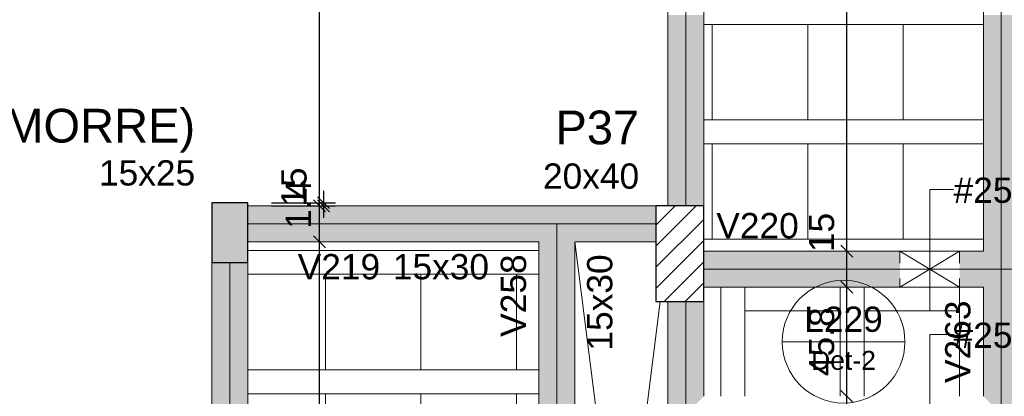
# Model space of a CAD drawing. Header units: millimetres. Extents: x 0 to 119, y 0 to 84.
# Tile 31 of 42: x 64.59 to 72.84, y 43.73 to 46.89. Entities that reach past the tile are written whole.
import ezdxf

# ---------------------------------------------------------------- set-up
doc = ezdxf.new("R2010")
doc.units = ezdxf.units.MM
doc.header["$MEASUREMENT"] = 0
doc.linetypes.add('DOT', pattern=[0.635, 0, -0.635])
doc.linetypes.add('NULL', pattern=[0])
doc.layers.get('0').update_dxf_attribs({"lineweight": 18})
for name, color, linetype, lineweight in [('FO-Aberturas', 7, 'Continuous', 5), ('FO-Cotas', 5, 'Continuous', 5), ('FO-Eixos', 5, 'Continuous', 5), ('FO-Hachura pilar que morre', 106, 'Continuous', 5), ('FO-Hachura pilar que passa', 19, 'Continuous', 5), ('FO-Hachura viga', 43, 'Continuous', 5), ('FO-Hachuras das lajes', 1, 'Continuous', 20), ('FO-Pilares', 4, 'Continuous', 30), ('FO-Textos das lajes', 3, 'Continuous', 20), ('FO-Textos das vigas', 7, 'Continuous', 5), ('FO-Textos dos pilares', 7, 'Continuous', 5), ('FO-Vigas', 1, 'Continuous', 20)]:
    doc.layers.add(name, color=color, linetype=linetype, lineweight=lineweight)
doc.styles.add('Arial', font='txt')
doc.dimstyles.new('UM_50.000000', dxfattribs={"dimtxt": 0.18, "dimasz": 0.1, "dimexe": 0.1, "dimexo": 0.2, "dimgap": 0, "dimtad": 1, "dimtih": 1, "dimtoh": 1, "dimdec": 1, "dimlfac": 50, "dimzin": 0, "dimdsep": 46, "dimtxsty": 'Standard', "dimcen": 0.09, "dimdle": 0.1, "dimadec": 1, "dimazin": 2, "dimtfac": 1, "dimtdec": 4, "dimtofl": 0, "dimtmove": 0, "dimatfit": 3, "dimfxl": 1, "dimtolj": 1, "dimarcsym": 0})

# ---------------------------------------------------------------- blocks, each defined once
blk = doc.blocks.new('_Oblique')
at = {"color": 0, "linetype": 'ByBlock', "lineweight": -2}
blk.add_line((-0.5, -0.5), (0.5, 0.5), dxfattribs=at)
blk = doc.blocks.new('*D215')
at = {"layer": 'Defpoints', "color": 0}
for p in [(67.0966, 45.0285), (67.0966, 45.0285), (67.0966, 39.5555)]:
    blk.add_point(p, dxfattribs=at)
at = {"layer": 'FO-Cotas', "color": 0, "lineweight": -2}
blk.add_line((67.0966, 39.4555), (67.0966, 45.1285), dxfattribs=at)
at = {"layer": 'FO-Cotas', "color": 0, "lineweight": -2, "xscale": 0.1, "yscale": 0.1, "zscale": 0.1}
for p, rotation in [((67.0966, 45.0285), 90), ((67.0966, 39.5555), 270)]:
    blk.add_blockref('_Oblique', p, dxfattribs=dict(at, rotation=rotation))
at = {"layer": 'FO-Cotas', "color": 7, "insert": (66.8848, 42.292), "char_height": 0.2118, "attachment_point": 5, "rotation": 90, "style": 'Arial'}
blk.add_mtext('\\A1;273.7', dxfattribs=at)
blk = doc.blocks.new('*D216')
at = {"layer": 'Defpoints', "color": 0}
for p in [(67.0966, 45.3285), (67.0966, 45.3285), (67.0966, 45.0285)]:
    blk.add_point(p, dxfattribs=at)
at = {"layer": 'FO-Cotas', "color": 0, "lineweight": -2}
blk.add_line((67.0966, 44.9285), (67.0966, 45.4285), dxfattribs=at)
at = {"layer": 'FO-Cotas', "color": 0, "lineweight": -2, "xscale": 0.1, "yscale": 0.1, "zscale": 0.1}
for p, rotation in [((67.0966, 45.3285), 90), ((67.0966, 45.0285), 270)]:
    blk.add_blockref('_Oblique', p, dxfattribs=dict(at, rotation=rotation))
at = {"layer": 'FO-Cotas', "color": 7, "insert": (66.8848, 45.4858), "char_height": 0.2118, "attachment_point": 5, "rotation": 90, "style": 'Arial'}
blk.add_mtext('\\A1;15', dxfattribs=at)
blk = doc.blocks.new('*D217')
at = {"layer": 'Defpoints', "color": 0}
for p in [(67.0966, 59.9685), (67.0966, 59.9685), (67.0966, 45.3285)]:
    blk.add_point(p, dxfattribs=at)
at = {"layer": 'FO-Cotas', "color": 0, "lineweight": -2}
blk.add_line((67.0966, 45.2285), (67.0966, 60.0685), dxfattribs=at)
at = {"layer": 'FO-Cotas', "color": 0, "lineweight": -2, "xscale": 0.1, "yscale": 0.1, "zscale": 0.1}
for p, rotation in [((67.0966, 59.9685), 90), ((67.0966, 45.3285), 270)]:
    blk.add_blockref('_Oblique', p, dxfattribs=dict(at, rotation=rotation))
at = {"layer": 'FO-Cotas', "color": 7, "insert": (66.8848, 52.6485), "char_height": 0.2118, "attachment_point": 5, "rotation": 90, "style": 'Arial'}
blk.add_mtext('\\A1;732', dxfattribs=at)
blk = doc.blocks.new('*D227')
at = {"layer": 'Defpoints', "color": 0}
for p in [(71.5166, 44.6485), (71.5166, 44.6485), (71.5166, 43.7333)]:
    blk.add_point(p, dxfattribs=at)
at = {"layer": 'FO-Cotas', "color": 0, "lineweight": -2}
blk.add_line((71.5166, 43.6333), (71.5166, 44.7485), dxfattribs=at)
at = {"layer": 'FO-Cotas', "color": 0, "lineweight": -2, "xscale": 0.1, "yscale": 0.1, "zscale": 0.1}
for p, rotation in [((71.5166, 44.6485), 90), ((71.5166, 43.7333), 270)]:
    blk.add_blockref('_Oblique', p, dxfattribs=dict(at, rotation=rotation))
at = {"layer": 'FO-Cotas', "color": 7, "insert": (71.3048, 44.1909), "char_height": 0.2118, "attachment_point": 5, "rotation": 90, "style": 'Arial'}
blk.add_mtext('\\A1;45.8', dxfattribs=at)
blk = doc.blocks.new('*D228')
at = {"layer": 'Defpoints', "color": 0}
for p in [(71.5166, 44.9485), (71.5166, 44.9485), (71.5166, 44.6485)]:
    blk.add_point(p, dxfattribs=at)
at = {"layer": 'FO-Cotas', "color": 0, "lineweight": -2}
blk.add_line((71.5166, 44.5485), (71.5166, 45.0485), dxfattribs=at)
at = {"layer": 'FO-Cotas', "color": 0, "lineweight": -2, "xscale": 0.1, "yscale": 0.1, "zscale": 0.1}
for p, rotation in [((71.5166, 44.9485), 90), ((71.5166, 44.6485), 270)]:
    blk.add_blockref('_Oblique', p, dxfattribs=dict(at, rotation=rotation))
at = {"layer": 'FO-Cotas', "color": 7, "insert": (71.3048, 45.1058), "char_height": 0.2118, "attachment_point": 5, "rotation": 90, "style": 'Arial'}
blk.add_mtext('\\A1;15', dxfattribs=at)
blk = doc.blocks.new('*D229')
at = {"layer": 'Defpoints', "color": 0}
for p in [(71.5166, 54.7485), (71.5166, 54.7485), (71.5166, 44.9485)]:
    blk.add_point(p, dxfattribs=at)
at = {"layer": 'FO-Cotas', "color": 0, "lineweight": -2}
blk.add_line((71.5166, 44.8485), (71.5166, 54.8485), dxfattribs=at)
at = {"layer": 'FO-Cotas', "color": 0, "lineweight": -2, "xscale": 0.1, "yscale": 0.1, "zscale": 0.1}
for p, rotation in [((71.5166, 54.7485), 90), ((71.5166, 44.9485), 270)]:
    blk.add_blockref('_Oblique', p, dxfattribs=dict(at, rotation=rotation))
at = {"layer": 'FO-Cotas', "color": 7, "insert": (71.3048, 49.8485), "char_height": 0.2118, "attachment_point": 5, "rotation": 90, "style": 'Arial'}
blk.add_mtext('\\A1;490', dxfattribs=at)
blk = doc.blocks.new('*D263')
at = {"layer": 'Defpoints', "color": 0}
for p in [(66.4966, 45.3555), (66.4966, 45.3285), (67.132, 45.3285)]:
    blk.add_point(p, dxfattribs=at)
at = {"layer": 'FO-Cotas', "color": 0, "lineweight": -2}
for p, q in [((67.132, 45.4555), (67.132, 45.2285)), ((66.6966, 45.3555), (67.232, 45.3555)), ((66.6966, 45.3285), (67.232, 45.3285))]:
    blk.add_line(p, q, dxfattribs=at)
at = {"layer": 'FO-Cotas', "color": 0, "lineweight": -2, "xscale": 0.1, "yscale": 0.1, "zscale": 0.1}
for p, rotation in [((67.132, 45.3555), 90), ((67.132, 45.3285), 270)]:
    blk.add_blockref('_Oblique', p, dxfattribs=dict(at, rotation=rotation))
at = {"layer": 'FO-Cotas', "color": 7, "insert": (66.9202, 45.342), "char_height": 0.2118, "attachment_point": 5, "rotation": 90, "style": 'Arial'}
blk.add_mtext('\\A1;1.4', dxfattribs=at)

msp = doc.modelspace()

# ---------------------------------------------------------------- hatches: boundary and pattern name
at = {"layer": 'FO-Hachura pilar que morre', "linetype": 'Continuous'}
msp.add_hatch(color=106, dxfattribs=at).paths.add_polyline_path([(66.1966, 44.8555), (66.3466, 44.8555), (66.4966, 44.8555), (66.4966, 45.1055), (66.4966, 45.3555), (66.3466, 45.3555), (66.1966, 45.3555), (66.1966, 45.1055)])
at = {"layer": 'FO-Hachura pilar que passa', "linetype": 'Continuous'}
h = msp.add_hatch(dxfattribs=at)
h.set_pattern_fill('ANSI31', color=19, style=0)
h.paths.add_polyline_path([(69.9166, 44.5285), (70.1166, 44.5285), (70.3166, 44.5285), (70.3166, 44.9285), (70.3166, 45.3285), (70.1166, 45.3285), (69.9166, 45.3285), (69.9166, 44.9285)])
at = {"layer": 'FO-Hachura viga', "linetype": 'Continuous'}
for points in [[(70.0166, 46.9285), (70.0166, 46.9285), (70.0166, 45.3285), (70.3166, 45.3285), (70.3166, 46.9285), (70.0166, 46.9285)], [(72.66, 46.9285), (72.66, 46.9285), (72.66, 44.9485), (72.81, 44.7985), (72.96, 44.9485), (72.96, 46.9285), (72.66, 46.9285)], [(69.0866, 45.1785), (69.0866, 45.1785), (69.0866, 45.3285), (66.4966, 45.3285), (66.4966, 45.0285), (68.9366, 45.0285), (69.0866, 45.1785)], [(69.9166, 45.3285), (69.9166, 45.3285), (69.0866, 45.3285), (69.0866, 45.1785), (69.2366, 45.0285), (69.9166, 45.0285), (69.9166, 45.3285)], [(69.2366, 45.0285), (69.2366, 45.0285), (69.0866, 45.1785), (68.9366, 45.0285), (68.9366, 39.5557), (69.2366, 39.5557), (69.2366, 45.0285)], [(71.96, 44.9485), (71.96, 44.9485), (70.3166, 44.9485), (70.3166, 44.6485), (71.96, 44.6485), (71.96, 44.9485)], [(72.81, 44.7985), (72.81, 44.7985), (72.66, 44.9485), (72.46, 44.9485), (72.46, 44.6485), (72.66, 44.6485), (72.81, 44.7985)], [(74.017, 44.9485), (74.017, 44.9485), (72.96, 44.9485), (72.81, 44.7985), (72.96, 44.6485), (74.017, 44.6485), (74.017, 44.9485)], [(66.4966, 44.8557), (66.4966, 44.8557), (66.1966, 44.8557), (66.1966, 39.5557), (66.4966, 39.5557), (66.4966, 44.8557)], [(72.96, 43.7333), (72.96, 43.7333), (72.96, 44.6485), (72.81, 44.7985), (72.66, 44.6485), (72.66, 43.7333), (72.81, 43.5833), (72.96, 43.7333)], [(70.3166, 43.7333), (70.3166, 43.7333), (70.3166, 44.5285), (70.0166, 44.5285), (70.0166, 43.5833), (70.1666, 43.5833), (70.3166, 43.7333)]]:
    msp.add_hatch(color=43, dxfattribs=at).paths.add_polyline_path(points)

# ---------------------------------------------------------------- linework, layer by layer
at = {"layer": 'FO-Aberturas'}
for p, q in [((72.21, 45.1485), (72.21, 45.4665)), ((72.21, 45.4665), (72.41, 45.4665)), ((72.21, 44.7985), (72.21, 45.1485)), ((69.237, 45.0285), (69.979, 39.1555)), ((71.96, 44.9485), (72.21, 44.7985)), ((72.46, 44.9485), (72.21, 44.7985)), ((71.96, 44.6485), (72.21, 44.7985)), ((72.21, 44.7985), (72.21, 44.4485)), ((72.46, 44.6485), (72.21, 44.7985)), ((69.953, 44.5285), (69.237, 38.8555)), ((72.21, 43.9335), (72.21, 44.2505)), ((72.21, 44.2505), (72.41, 44.2505)), ((72.21, 43.5833), (72.21, 43.9333))]:
    msp.add_line(p, q, dxfattribs=at)
at = {"layer": 'FO-Eixos'}
for p, q in [((70.1666, 45.3285), (70.1666, 47.1285)), ((72.81, 44.7985), (72.81, 47.1285)), ((66.4966, 45.1785), (69.0866, 45.1785)), ((69.0866, 45.1785), (69.9166, 45.1785)), ((69.0866, 39.5555), (69.0866, 45.1785)), ((66.3466, 39.5555), (66.3466, 44.8555)), ((70.3166, 44.7985), (72.21, 44.7985)), ((72.21, 44.7985), (72.81, 44.7985)), ((72.81, 44.7985), (74.267, 44.7985)), ((72.81, 43.5833), (72.81, 44.7985)), ((70.1666, 43.5833), (70.1666, 44.5285))]:
    msp.add_line(p, q, dxfattribs=at)
for points in [[(70.388, 46.0485), (71.188, 46.0485), (71.188, 46.8485), (70.388, 46.8485), (70.388, 46.0485)], [(71.188, 46.0485), (71.988, 46.0485), (71.988, 46.8485), (71.188, 46.8485), (71.188, 46.0485)], [(70.388, 45.0485), (71.188, 45.0485), (71.188, 45.8485), (70.388, 45.8485), (70.388, 45.0485)], [(71.188, 45.0485), (71.988, 45.0485), (71.988, 45.8485), (71.188, 45.8485), (71.188, 45.0485)], [(67.147, 43.9555), (67.947, 43.9555), (67.947, 44.7555), (67.147, 44.7555), (67.147, 43.9555)], [(67.947, 43.9555), (68.747, 43.9555), (68.747, 44.7555), (67.947, 44.7555), (67.947, 43.9555)], [(67.147, 42.9555), (67.947, 42.9555), (67.947, 43.7555), (67.147, 43.7555), (67.147, 42.9555)], [(67.947, 42.9555), (68.747, 42.9555), (68.747, 43.7555), (67.947, 43.7555), (67.947, 42.9555)]]:
    msp.add_lwpolyline(points, close=True, dxfattribs=at)
for points in [[(72.66, 46.8485), (71.988, 46.8485), (71.988, 46.0485), (72.66, 46.0485)], [(72.66, 45.8485), (71.988, 45.8485), (71.988, 45.0485), (72.66, 45.0485)], [(66.497, 43.9555), (67.147, 43.9555), (67.147, 44.7555), (66.497, 44.7555)], [(71.46, 43.7335), (71.46, 44.4485), (70.66, 44.4485), (70.66, 43.7335)], [(71.46, 43.7335), (71.46, 44.4485), (70.66, 44.4485), (70.66, 43.7335)], [(72.46, 43.7335), (72.46, 44.4485), (71.66, 44.4485), (71.66, 43.7335)], [(72.46, 43.7335), (72.46, 44.4485), (71.66, 44.4485), (71.66, 43.7335)], [(66.497, 42.9555), (67.147, 42.9555), (67.147, 43.7555), (66.497, 43.7555)]]:
    msp.add_lwpolyline(points, dxfattribs=at)
at = {"layer": 'FO-Hachuras das lajes'}
for p, q in [((70.317, 46.8485), (72.66, 46.8485)), ((70.317, 46.0485), (72.66, 46.0485)), ((70.317, 45.8485), (72.66, 45.8485)), ((70.317, 45.0485), (72.66, 45.0485)), ((66.497, 44.9555), (68.937, 44.9555)), ((66.497, 44.7555), (68.937, 44.7555)), ((70.46, 43.7335), (70.46, 44.6485)), ((70.46, 43.7335), (70.46, 44.6485)), ((70.66, 43.7335), (70.66, 44.6485)), ((70.66, 43.7335), (70.66, 44.6485)), ((71.46, 43.7335), (71.46, 44.6485)), ((71.46, 43.7335), (71.46, 44.6485)), ((71.66, 43.7335), (71.66, 44.6485)), ((71.66, 43.7335), (71.66, 44.6485)), ((72.46, 43.7335), (72.46, 44.6485)), ((72.46, 43.7335), (72.46, 44.6485)), ((72.66, 43.7335), (72.66, 44.6485)), ((72.66, 43.7335), (72.66, 44.6485)), ((66.497, 43.9555), (68.937, 43.9555)), ((66.497, 43.7555), (68.937, 43.7555))]:
    msp.add_line(p, q, dxfattribs=at)
at = {"layer": 'FO-Pilares'}
for points in [[(66.1966, 44.8555), (66.3466, 44.8555), (66.4966, 44.8555), (66.4966, 45.1055), (66.4966, 45.3555), (66.3466, 45.3555), (66.1966, 45.3555), (66.1966, 45.1055), (66.1966, 44.8555)], [(69.9166, 44.5285), (70.1166, 44.5285), (70.3166, 44.5285), (70.3166, 44.9285), (70.3166, 45.3285), (70.1166, 45.3285), (69.9166, 45.3285), (69.9166, 44.9285), (69.9166, 44.5285)]]:
    msp.add_lwpolyline(points, close=True, dxfattribs=at)
at = {"layer": 'FO-Textos das lajes'}
msp.add_line((70.9743, 44.1909), (72.0024, 44.1909), dxfattribs=at)
msp.add_circle((71.4883, 44.1909), 0.5141, dxfattribs=at)
at = {"layer": 'FO-Vigas'}
for p, q in [((70.0166, 45.3285), (70.0166, 47.1285)), ((70.3166, 45.3285), (70.3166, 47.1285)), ((72.66, 44.9485), (72.66, 47.1285)), ((66.4966, 45.3285), (69.0866, 45.3285)), ((69.0866, 45.3285), (69.9166, 45.3285)), ((66.4966, 45.0285), (68.9366, 45.0285)), ((68.9366, 39.5555), (68.9366, 45.0285)), ((69.2366, 45.0285), (69.9166, 45.0285)), ((69.2366, 39.5555), (69.2366, 45.0285)), ((70.3166, 44.9485), (72.21, 44.9485)), ((72.21, 44.9485), (72.66, 44.9485)), ((66.1966, 39.5555), (66.1966, 44.8555)), ((66.4966, 39.5555), (66.4966, 44.8555)), ((70.3166, 44.6485), (72.21, 44.6485)), ((72.21, 44.6485), (72.66, 44.6485)), ((72.66, 43.7333), (72.66, 44.6485)), ((70.0166, 43.5833), (70.0166, 44.5285)), ((70.3166, 43.7333), (70.3166, 44.5285))]:
    msp.add_line(p, q, dxfattribs=at)
at = {"layer": 'FO-Vigas', "linetype": 'DOT', "ltscale": 0.2}
for p, q in [((71.96, 44.9485), (71.96, 44.6485)), ((72.46, 44.9485), (72.46, 44.6485))]:
    msp.add_line(p, q, dxfattribs=at)

# ---------------------------------------------------------------- texts
at = {"layer": 'FO-Textos das lajes', "linetype": 'NULL', "attachment_point": 8, "line_spacing_factor": 0.798, "style": 'Arial'}
for s, insert, char_height, width in [('L229', (71.488, 44.2704), 0.2118, 1.290273), ('Det-2', (71.488, 43.9529), 0.15885, 1.075937)]:
    msp.add_mtext(s, dxfattribs=dict(at, insert=insert, char_height=char_height, width=width))
at = {"layer": 'FO-Textos das vigas', "linetype": 'NULL', "char_height": 0.2118, "line_spacing_factor": 0.798, "style": 'Arial'}
for s, insert, width, attachment_point in [('#25x10 (e=-20)', (72.41, 45.2905), 3.949834, 7), ('V220', (70.422, 45.0544), 1.354561, 7), ('V219', (67.606, 44.7104), 1.354561, 9), ('15x30', (67.712, 44.7104), 1.580273, 7), ('#25x10 (e=-20)', (72.41, 44.0755), 3.949834, 7)]:
    msp.add_mtext(s, dxfattribs=dict(at, insert=insert, width=width, attachment_point=attachment_point))
at = {"layer": 'FO-Textos das vigas', "linetype": 'NULL', "char_height": 0.2118, "rotation": 90.00021, "line_spacing_factor": 0.798, "style": 'Arial'}
for s, insert, width, attachment_point in [('V258', (68.8311, 44.9225), 1.354561, 9), ('15x30', (69.5541, 44.9225), 1.580273, 9), ('V263', (72.5541, 44.1905), 1.354561, 8)]:
    msp.add_mtext(s, dxfattribs=dict(at, insert=insert, width=width, attachment_point=attachment_point))
at = {"layer": 'FO-Textos dos pilares', "linetype": 'NULL', "attachment_point": 9, "line_spacing_factor": 0.798, "style": 'Arial'}
for s, insert, char_height, width in [('P37', (69.776, 45.8407), 0.2824, 1.387852), ('P36(MORRE)', (66.056, 45.7745), 0.2824, 4.810635), ('15x25', (66.056, 45.4964), 0.2118, 1.580273), ('20x40', (69.776, 45.4694), 0.2118, 1.580273)]:
    msp.add_mtext(s, dxfattribs=dict(at, insert=insert, char_height=char_height, width=width))

# ---------------------------------------------------------------- dimensions: what is measured, and where the dimension line sits
at = {"layer": 'FO-Cotas'}
for base, p1, p2, override, picture, middle in [((67.0966, 59.9685), (67.0966, 45.3285), (67.0966, 59.9685), {"dimtxt": 0.2118, "dimasz": 0.1, "dimexe": 0.1, "dimexo": 0.2, "dimtad": 1, "dimtih": 0, "dimtoh": 0, "dimdec": 1, "dimlfac": 50, "dimzin": 8, "dimtxsty": 'Arial', "dimblk": 'Oblique', "dimblk1": 'Oblique', "dimblk2": 'Oblique', "dimsah": 1, "dimdle": 0.1, "dimse1": 1, "dimse2": 1, "dimclrt": 7, "dimadec": 1, "dimazin": 3, "dimtmove": 2, "dimldrblk": 'Oblique'}, '*D217', (66.8848, 52.6485)), ((71.5166, 54.7485), (71.5166, 44.9485), (71.5166, 54.7485), {"dimtxt": 0.2118, "dimasz": 0.1, "dimexe": 0.1, "dimexo": 0.2, "dimtad": 1, "dimtih": 0, "dimtoh": 0, "dimdec": 1, "dimlfac": 50, "dimzin": 8, "dimtxsty": 'Arial', "dimblk": 'Oblique', "dimblk1": 'Oblique', "dimblk2": 'Oblique', "dimsah": 1, "dimdle": 0.1, "dimse1": 1, "dimse2": 1, "dimclrt": 7, "dimadec": 1, "dimazin": 3, "dimtmove": 2, "dimldrblk": 'Oblique'}, '*D229', (71.3048, 49.8485)), ((67.0966, 45.3285), (67.0966, 45.0285), (67.0966, 45.3285), {"dimtxt": 0.2118, "dimasz": 0.1, "dimexe": 0.1, "dimexo": 0.2, "dimtad": 1, "dimtih": 0, "dimtoh": 0, "dimdec": 1, "dimlfac": 50, "dimzin": 8, "dimtxsty": 'Arial', "dimblk": 'Oblique', "dimblk1": 'Oblique', "dimblk2": 'Oblique', "dimsah": 1, "dimdle": 0.1, "dimse1": 1, "dimse2": 1, "dimclrt": 7, "dimadec": 1, "dimazin": 3, "dimtmove": 2, "dimldrblk": 'Oblique'}, '*D216', (66.8848, 45.4858)), ((67.1320433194, 45.3285160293), (66.4966433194, 45.3555160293), (66.4966433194, 45.3285160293), {"dimtxt": 0.2118, "dimasz": 0.1, "dimexe": 0.1, "dimexo": 0.2, "dimtad": 1, "dimtih": 0, "dimtoh": 0, "dimdec": 1, "dimlfac": 50, "dimzin": 8, "dimtxsty": 'Arial', "dimblk": 'Oblique', "dimblk1": 'Oblique', "dimblk2": 'Oblique', "dimsah": 1, "dimdle": 0.1, "dimse1": 0, "dimse2": 0, "dimclrt": 7, "dimadec": 1, "dimazin": 3, "dimtmove": 2, "dimldrblk": 'Oblique'}, '*D263', (66.9202433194, 45.3420160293)), ((71.5166, 44.9485), (71.5166, 44.6485), (71.5166, 44.9485), {"dimtxt": 0.2118, "dimasz": 0.1, "dimexe": 0.1, "dimexo": 0.2, "dimtad": 1, "dimtih": 0, "dimtoh": 0, "dimdec": 1, "dimlfac": 50, "dimzin": 8, "dimtxsty": 'Arial', "dimblk": 'Oblique', "dimblk1": 'Oblique', "dimblk2": 'Oblique', "dimsah": 1, "dimdle": 0.1, "dimse1": 1, "dimse2": 1, "dimclrt": 7, "dimadec": 1, "dimazin": 3, "dimtmove": 2, "dimldrblk": 'Oblique'}, '*D228', (71.3048, 45.1058)), ((67.0966433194, 45.0285160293), (67.0966433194, 39.5555160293), (67.0966433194, 45.0285160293), {"dimtxt": 0.2118, "dimasz": 0.1, "dimexe": 0.1, "dimexo": 0.2, "dimtad": 1, "dimtih": 0, "dimtoh": 0, "dimdec": 1, "dimlfac": 50, "dimzin": 8, "dimtxsty": 'Arial', "dimblk": 'Oblique', "dimblk1": 'Oblique', "dimblk2": 'Oblique', "dimsah": 1, "dimdle": 0.1, "dimse1": 1, "dimse2": 1, "dimclrt": 7, "dimadec": 1, "dimazin": 3, "dimtmove": 2, "dimldrblk": 'Oblique'}, '*D215', (66.8848433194, 42.2920160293)), ((71.5166, 44.6485), (71.5166, 43.7333), (71.5166, 44.6485), {"dimtxt": 0.2118, "dimasz": 0.1, "dimexe": 0.1, "dimexo": 0.2, "dimtad": 1, "dimtih": 0, "dimtoh": 0, "dimdec": 1, "dimlfac": 50, "dimzin": 8, "dimtxsty": 'Arial', "dimblk": 'Oblique', "dimblk1": 'Oblique', "dimblk2": 'Oblique', "dimsah": 1, "dimdle": 0.1, "dimse1": 1, "dimse2": 1, "dimclrt": 7, "dimadec": 1, "dimazin": 3, "dimtmove": 2, "dimldrblk": 'Oblique'}, '*D227', (71.3048, 44.1909))]:
    dim = msp.add_linear_dim(base=base, p1=p1, p2=p2, angle=90, dimstyle='UM_50.000000', override=override, dxfattribs=at)
    dim.commit()
    dim.dimension.update_dxf_attribs({"geometry": picture, "text_midpoint": middle, "dimtype": 160, "text_rotation": 90})

doc.saveas('drawing.dxf')
